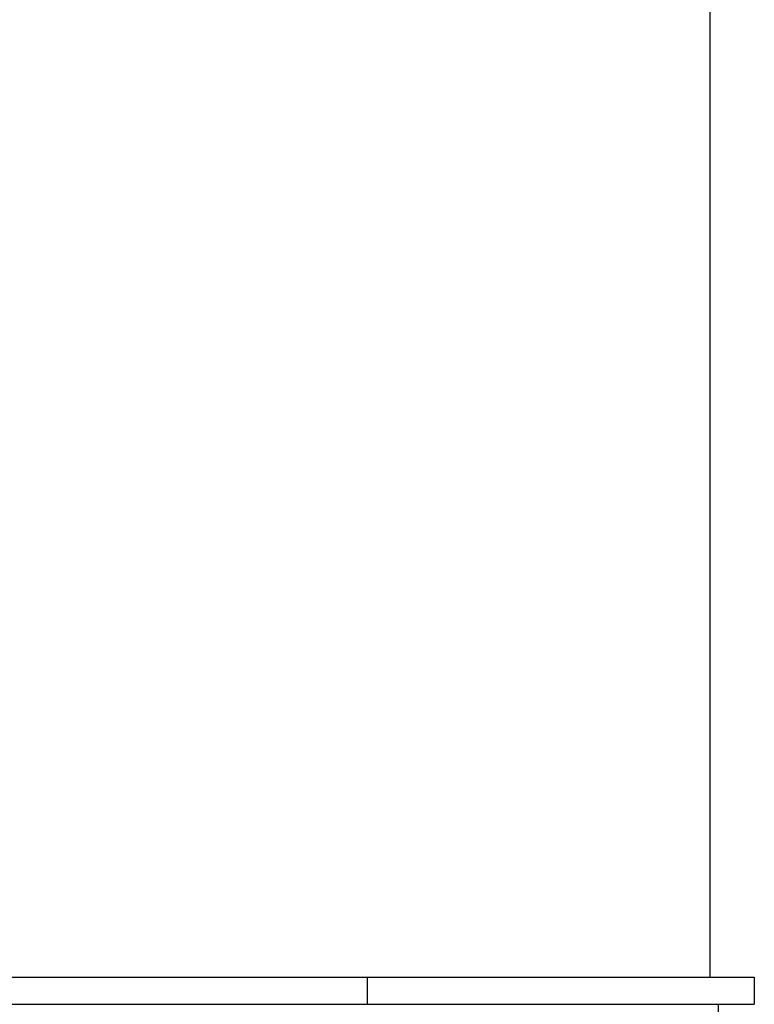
# Model space of a CAD drawing. Header units: inches. Extents: x 1 to 669, y 0 to 417.
# Tile 23 of 204: x 83.99 to 90.75, y 242.52 to 251.57. Entities that reach past the tile are written whole.
import ezdxf

# ---------------------------------------------------------------- set-up
doc = ezdxf.new("R2010")
doc.units = ezdxf.units.IN
doc.header["$LTSCALE"] = 12
doc.header["$MEASUREMENT"] = 0
doc.layers.get('0').update_dxf_attribs({"linetype": 'CONTINUOUS'})

msp = doc.modelspace()

# ---------------------------------------------------------------- linework, layer by layer
for p, q in [((90.3386, 242.76748), (90.3386, 252.62097)), ((74.95615, 242.76748), (90.74526, 242.76748)), ((87.18361, 242.76748), (87.18361, 242.51748)), ((90.74526, 242.76748), (90.74526, 242.51748)), ((74.85904, 242.51748), (90.74526, 242.51748)), ((90.41676, 231.20204), (90.41676, 242.51748))]:
    msp.add_line(p, q)

doc.saveas('drawing.dxf')
